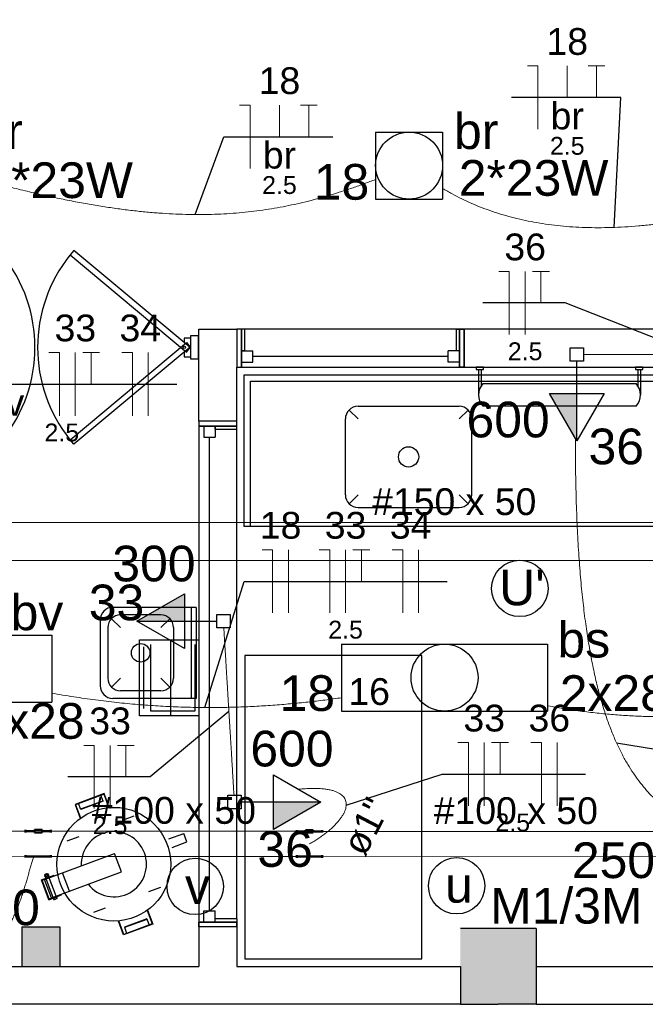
# Model space of a CAD drawing. Header units: millimetres. Extents: x 7 to 269, y 1 to 169.
# Tile 22 of 115: x 57.21 to 59.68, y 39.73 to 43.62. Entities that reach past the tile are written whole.
import ezdxf

# ---------------------------------------------------------------- set-up
doc = ezdxf.new("R2010")
doc.units = ezdxf.units.MM
doc.header["$MEASUREMENT"] = 0
doc.linetypes.add('Dashed', pattern=[0.75, 0.5, -0.25])
for name, color, linetype, lineweight in [('Eletroduto - Marco Polo', 6, 'Continuous', 9), ('Fiação - Marco Polo', 3, 'Continuous', 9), ('Layout - Marco Polo', 252, 'Continuous', 25), ('Layout-02 - Marco Polo', 243, 'Continuous', 50), ('Linha de Chamada - Marco Polo', 1, 'Continuous', 25), ('Luminárias - Marco Polo', 5, 'Continuous', 25), ('Textos - Marco Polo', 143, 'Continuous', 25), ('Tomadas - Marco Polo', 150, 'Continuous', 25)]:
    doc.layers.add(name, color=color, linetype=linetype, lineweight=lineweight)
doc.layers.add('Parede - Marco Polo', color=7, linetype='Continuous')
doc.styles.add('Arial', font='arial.ttf')

msp = doc.modelspace()

# ---------------------------------------------------------------- hatches: boundary and pattern name
at = {"layer": 'Parede - Marco Polo', "linetype": 'Continuous'}
for points in [[(57.2184, 40.0328), (57.2184, 39.8768), (57.3684, 39.8768), (57.3684, 40.0328), (57.2184, 40.0328)], [(59.0819, 39.7268), (59.2533, 39.7268), (59.2533, 39.7268), (59.2533, 40.0268), (59.2533, 40.0268), (59.2118, 40.0268), (59.2118, 39.7908), (58.9534, 39.7908), (58.9534, 39.7908), (58.9534, 39.7268), (59.0819, 39.7268), (59.0819, 39.7268)], [(58.9933, 39.7908), (59.2118, 39.7908), (59.2118, 40.0268), (58.9534, 40.0268), (58.9534, 40.0268), (58.9534, 39.7908), (58.9933, 39.7908), (58.9933, 39.7908)]]:
    msp.add_hatch(color=256, dxfattribs=at).paths.add_polyline_path(points)
at = {"layer": 'Tomadas - Marco Polo', "linetype": 'Continuous'}
for points in [[(59.4141, 42.1422), (59.4141, 41.9547), (59.3058, 42.1422)], [(57.8612, 41.2418), (57.6737, 41.2418), (57.8612, 41.35)], [(58.2139, 40.5267), (58.4014, 40.5267), (58.2139, 40.4185)]]:
    msp.add_hatch(color=256, dxfattribs=at).paths.add_polyline_path(points)

# ---------------------------------------------------------------- linework, layer by layer
at = {"layer": 'Eletroduto - Marco Polo', "linetype": 'Continuous'}
for p, q in [((62.9585, 41.6322), (54.7503, 41.6322)), ((62.9585, 41.4823), (54.449, 41.4823)), ((57.2333, 40.4119), (56.2204, 40.4128)), ((58.3059, 40.411), (57.3333, 40.4119)), ((59.9389, 40.4095), (58.4059, 40.4109)), ((57.2333, 40.312), (56.2204, 40.3128)), ((58.3059, 40.311), (57.3333, 40.3118)), ((59.9388, 40.3095), (58.4059, 40.3109))]:
    msp.add_line(p, q, dxfattribs=at)
for points in [[(57.0032, 43.0045), (57.0786, 42.9835), (57.1516, 42.9641), (57.2225, 42.9463), (57.2912, 42.9301), (57.3578, 42.9155), (57.4225, 42.9025), (57.4853, 42.8909), (57.5463, 42.8809), (57.6057, 42.8723), (57.6634, 42.8652), (57.7196, 42.8594), (57.7743, 42.8551), (57.8278, 42.8522), (57.8799, 42.8506), (57.9309, 42.8503), (57.9809, 42.8514), (58.0298, 42.8537), (58.0779, 42.8573), (58.1251, 42.862), (58.1717, 42.8681), (58.2176, 42.8752), (58.263, 42.8836), (58.3079, 42.893), (58.3524, 42.9036), (58.3967, 42.9153), (58.4409, 42.928), (58.4849, 42.9417), (58.5289, 42.9565), (58.573, 42.9723), (58.6173, 42.989)], [(60.4988, 42.9983), (60.4246, 42.974), (60.352, 42.9513), (60.2812, 42.9302), (60.212, 42.9106), (60.1444, 42.8926), (60.0784, 42.8762), (60.0139, 42.8613), (59.9509, 42.8481), (59.8895, 42.8363), (59.8295, 42.8262), (59.7708, 42.8176), (59.7136, 42.8106), (59.6577, 42.8052), (59.6032, 42.8013), (59.5499, 42.799), (59.4979, 42.7983), (59.4471, 42.7991), (59.3975, 42.8015), (59.349, 42.8055), (59.3017, 42.8111), (59.2555, 42.8182), (59.2103, 42.8269), (59.1661, 42.8371), (59.1229, 42.849), (59.0807, 42.8624), (59.0395, 42.8773), (58.9991, 42.8939), (58.9595, 42.912), (58.9208, 42.9317), (58.8829, 42.9529)], [(59.4404, 42.2968), (59.4828, 42.2968), (59.5227, 42.2968), (59.5601, 42.2968), (59.5952, 42.2968), (59.6283, 42.2968), (59.6595, 42.2968), (59.6891, 42.2968), (59.7171, 42.2968), (59.7438, 42.2968), (59.7694, 42.2968), (59.7941, 42.2968), (59.818, 42.2968), (59.8414, 42.2968), (59.8644, 42.2968), (59.8871, 42.2968), (59.9099, 42.2968), (59.9329, 42.2968), (59.9563, 42.2968), (59.9802, 42.2968), (60.0049, 42.2968), (60.0305, 42.2968), (60.0572, 42.2968), (60.0852, 42.2968), (60.1148, 42.2968), (60.146, 42.2968), (60.1791, 42.2968), (60.2142, 42.2968), (60.2516, 42.2968), (60.2915, 42.2968), (60.3339, 42.2968)], [(59.4083, 41.9625), (59.4091, 41.8392), (59.4115, 41.7232), (59.4157, 41.614), (59.4214, 41.5115), (59.4287, 41.4155), (59.4374, 41.3257), (59.4476, 41.2418), (59.4591, 41.1636), (59.472, 41.0909), (59.4861, 41.0234), (59.5014, 40.9608), (59.5179, 40.903), (59.5354, 40.8496), (59.554, 40.8004), (59.5735, 40.7552), (59.594, 40.7137), (59.6153, 40.6756), (59.6375, 40.6408), (59.6604, 40.609), (59.6839, 40.5798), (59.7081, 40.5532), (59.7329, 40.5288), (59.7582, 40.5064), (59.784, 40.4857), (59.8102, 40.4665), (59.8367, 40.4485), (59.8636, 40.4315), (59.8906, 40.4153), (59.9179, 40.3995), (59.9453, 40.3841)], [(58.0577, 40.5535), (58.0558, 40.5847), (58.054, 40.614), (58.0523, 40.6416), (58.0508, 40.6676), (58.0493, 40.692), (58.0479, 40.7151), (58.0465, 40.737), (58.0453, 40.7578), (58.0441, 40.7776), (58.0429, 40.7966), (58.0418, 40.815), (58.0407, 40.8328), (58.0396, 40.8501), (58.0386, 40.8673), (58.0376, 40.8843), (58.0365, 40.9012), (58.0355, 40.9184), (58.0344, 40.9357), (58.0333, 40.9535), (58.0322, 40.9719), (58.0311, 40.9909), (58.0299, 41.0107), (58.0286, 41.0315), (58.0273, 41.0534), (58.0258, 41.0765), (58.0244, 41.1009), (58.0228, 41.1269), (58.0211, 41.1545), (58.0193, 41.1838), (58.0174, 41.215)], [(57.3358, 40.9577), (57.3798, 40.9501), (57.4234, 40.943), (57.4666, 40.9365), (57.5094, 40.9306), (57.5517, 40.9253), (57.5937, 40.9205), (57.6352, 40.9163), (57.6764, 40.9126), (57.7171, 40.9095), (57.7575, 40.9068), (57.7974, 40.9046), (57.837, 40.903), (57.8761, 40.9017), (57.9149, 40.901), (57.9532, 40.9007), (57.9912, 40.9008), (58.0288, 40.9013), (58.066, 40.9022), (58.1028, 40.9035), (58.1393, 40.9052), (58.1753, 40.9072), (58.211, 40.9096), (58.2463, 40.9123), (58.2813, 40.9153), (58.3158, 40.9186), (58.35, 40.9222), (58.3839, 40.9261), (58.4173, 40.9303), (58.4505, 40.9347), (58.4832, 40.9394)], [(59.2998, 40.9073), (59.3345, 40.901), (59.3689, 40.8953), (59.4029, 40.8901), (59.4365, 40.8855), (59.4698, 40.8813), (59.5027, 40.8776), (59.5352, 40.8744), (59.5674, 40.8717), (59.5992, 40.8694), (59.6306, 40.8676), (59.6616, 40.8661), (59.6921, 40.8651), (59.7223, 40.8644), (59.7521, 40.8642), (59.7814, 40.8643), (59.8104, 40.8647), (59.8388, 40.8655), (59.8669, 40.8666), (59.8945, 40.868), (59.9216, 40.8697), (59.9483, 40.8716), (59.9746, 40.8739), (60.0003, 40.8763), (60.0256, 40.8791), (60.0504, 40.882), (60.0747, 40.8851), (60.0985, 40.8885), (60.1218, 40.892), (60.1446, 40.8957), (60.1669, 40.8995)], [(58.3132, 40.5775), (58.3392, 40.5796), (58.3632, 40.5805), (58.385, 40.5804), (58.4048, 40.5793), (58.4226, 40.5773), (58.4385, 40.5744), (58.4525, 40.5707), (58.4647, 40.5661), (58.475, 40.5608), (58.4836, 40.5548), (58.4905, 40.5481), (58.4957, 40.5409), (58.4992, 40.5331), (58.5012, 40.5247), (58.5017, 40.5159), (58.5007, 40.5067), (58.4982, 40.4971), (58.4944, 40.4872), (58.4892, 40.4771), (58.4827, 40.4667), (58.4749, 40.4561), (58.4659, 40.4454), (58.4558, 40.4346), (58.4445, 40.4238), (58.4322, 40.413), (58.4188, 40.4023), (58.4044, 40.3917), (58.3891, 40.3812), (58.3729, 40.371), (58.3559, 40.361)], [(57.2653, 40.312), (57.2603, 40.2957), (57.2554, 40.279), (57.2504, 40.2618), (57.2454, 40.2441), (57.2402, 40.2262), (57.2349, 40.2079), (57.2293, 40.1894), (57.2234, 40.1707), (57.2172, 40.1518), (57.2105, 40.1329), (57.2033, 40.114), (57.1956, 40.0951), (57.1873, 40.0762), (57.1783, 40.0575), (57.1686, 40.039), (57.1581, 40.0208), (57.1468, 40.0029), (57.1346, 39.9853), (57.1214, 39.9681), (57.1071, 39.9514), (57.0918, 39.9352), (57.0754, 39.9197), (57.0577, 39.9047), (57.0388, 39.8904), (57.0185, 39.8769), (56.9969, 39.8642), (56.9738, 39.8523), (56.9492, 39.8413), (56.923, 39.8313), (56.8952, 39.8223)]]:
    msp.add_spline(points, degree=3, dxfattribs=at)
at = {"layer": 'Fiação - Marco Polo'}
for p, q in [((59.2182, 43.438), (59.2599, 43.438)), ((59.2599, 43.188), (59.2599, 43.438)), ((59.3758, 43.313), (59.3758, 43.438)), ((59.4585, 43.438), (59.5251, 43.438)), ((59.4918, 43.313), (59.4918, 43.438)), ((58.0799, 43.2829), (58.1216, 43.2829)), ((58.1216, 43.0329), (58.1216, 43.2829)), ((58.2375, 43.1579), (58.2375, 43.2829)), ((58.3202, 43.2829), (58.3868, 43.2829)), ((58.3535, 43.1579), (58.3535, 43.2829)), ((59.1052, 42.6255), (59.1469, 42.6255)), ((59.1469, 42.3755), (59.1469, 42.6255)), ((59.2094, 42.3755), (59.2094, 42.6255)), ((59.2386, 42.6255), (59.3053, 42.6255)), ((59.2719, 42.5005), (59.2719, 42.6255)), ((57.3256, 42.3047), (57.3673, 42.3047)), ((57.3673, 42.0547), (57.3673, 42.3047)), ((57.4298, 42.0547), (57.4298, 42.3047)), ((57.459, 42.3047), (57.5256, 42.3047)), ((57.4923, 42.1797), (57.4923, 42.3047)), ((57.6143, 42.3047), (57.6559, 42.3047)), ((57.6559, 42.0547), (57.6559, 42.3047)), ((57.7184, 42.0547), (57.7184, 42.3047)), ((58.1688, 41.5246), (58.2105, 41.5246)), ((58.2105, 41.2746), (58.2105, 41.5246)), ((58.273, 41.2746), (58.273, 41.5246)), ((58.395, 41.5246), (58.4366, 41.5246)), ((58.4366, 41.2746), (58.4366, 41.5246)), ((58.4991, 41.2746), (58.4991, 41.5246)), ((58.5283, 41.5246), (58.595, 41.5246)), ((58.5616, 41.3996), (58.5616, 41.5246)), ((58.6836, 41.5246), (58.7253, 41.5246)), ((58.7253, 41.2746), (58.7253, 41.5246)), ((58.7878, 41.2746), (58.7878, 41.5246)), ((57.4633, 40.751), (57.5049, 40.751)), ((57.5049, 40.501), (57.5049, 40.751)), ((57.5674, 40.501), (57.5674, 40.751)), ((57.5966, 40.751), (57.6633, 40.751)), ((57.6299, 40.626), (57.6299, 40.751)), ((58.9433, 40.7619), (58.985, 40.7619)), ((58.985, 40.5119), (58.985, 40.7619)), ((59.0475, 40.5119), (59.0475, 40.7619)), ((59.0767, 40.7619), (59.1433, 40.7619)), ((59.11, 40.6369), (59.11, 40.7619)), ((59.2319, 40.7619), (59.2736, 40.7619)), ((59.2736, 40.5119), (59.2736, 40.7619)), ((59.3361, 40.5119), (59.3361, 40.7619))]:
    msp.add_line(p, q, dxfattribs=at)
at = {"layer": 'Layout - Marco Polo'}
for p, q in [((57.8874, 42.2788), (57.8874, 42.3713)), ((57.8874, 42.3713), (57.9154, 42.3713)), ((57.9154, 42.3713), (57.9154, 42.2788)), ((58.0874, 42.2468), (58.0874, 42.3968)), ((58.9494, 42.3968), (58.0874, 42.3968)), ((58.0874, 42.3968), (58.0874, 42.2468)), ((58.0999, 42.3113), (58.0999, 42.3968)), ((58.9363, 42.3968), (58.9363, 42.3113)), ((58.9494, 42.2468), (58.9494, 42.3968)), ((58.0874, 42.3113), (58.1319, 42.3113)), ((58.0874, 42.2668), (58.0874, 42.3113)), ((58.0874, 42.3113), (58.0874, 42.2468)), ((58.0999, 42.3113), (58.0874, 42.3113)), ((58.1319, 42.2668), (58.1319, 42.3113)), ((58.9049, 42.2668), (58.9049, 42.3113)), ((58.9494, 42.3113), (58.9049, 42.3113)), ((58.9494, 42.3113), (58.9363, 42.3113)), ((57.9154, 42.2788), (57.8874, 42.2788)), ((58.0874, 42.2668), (58.1319, 42.2668)), ((58.9049, 42.2888), (58.1319, 42.2888)), ((58.9494, 42.2668), (58.9049, 42.2668)), ((58.0684, 42.2468), (59.7229, 42.2468)), ((58.0874, 42.2468), (58.9494, 42.2468)), ((59.0254, 42.2368), (59.0254, 42.1368)), ((59.0354, 42.2368), (59.0354, 42.1718)), ((59.6553, 42.2368), (59.6553, 42.1718)), ((59.6653, 42.2368), (59.6653, 42.1368)), ((58.1234, 42.1918), (60.4984, 42.1918)), ((58.1234, 41.6168), (58.1234, 42.1918)), ((59.0429, 42.1818), (59.6484, 42.1818)), ((58.5484, 42.0418), (58.5129, 42.0768)), ((58.5484, 42.0918), (58.9483, 42.0918)), ((58.9483, 42.0418), (58.9838, 42.0768)), ((59.6484, 42.0918), (59.0429, 42.0918)), ((58.4984, 41.7418), (58.4984, 42.0418)), ((58.9984, 41.7418), (58.9984, 42.0418)), ((57.9184, 42.0138), (57.9184, 40.0523)), ((58.0684, 42.0138), (57.9184, 42.0138)), ((57.9384, 42.0138), (57.9384, 41.9698)), ((57.9829, 42.0138), (57.9829, 41.9698)), ((57.9829, 42.0013), (57.9829, 42.0138)), ((57.9829, 42.0013), (58.0684, 42.0013)), ((58.0684, 40.0648), (58.0684, 42.0138)), ((57.9384, 41.9698), (57.9829, 41.9698)), ((57.9604, 40.0963), (57.9604, 41.9698)), ((58.5484, 41.7418), (58.5129, 41.7063)), ((58.9483, 41.7418), (58.9838, 41.7063)), ((58.5484, 41.6918), (58.9483, 41.6918)), ((57.5444, 40.5603), (57.4289, 40.5173)), ((57.5434, 40.5583), (57.4309, 40.5163)), ((57.5399, 40.5298), (57.5309, 40.5533)), ((57.5629, 40.5053), (57.5434, 40.5583)), ((57.5644, 40.5058), (57.5444, 40.5603)), ((57.4289, 40.5173), (57.4494, 40.4628)), ((57.4309, 40.5163), (57.4504, 40.4638)), ((57.4514, 40.4968), (57.4429, 40.5208)), ((57.5389, 40.5308), (57.4509, 40.4983)), ((57.5399, 40.5298), (57.4514, 40.4968)), ((57.8004, 40.3808), (57.8589, 40.4028)), ((57.8714, 40.3688), (57.8589, 40.4028)), ((57.8129, 40.3473), (57.8714, 40.3688)), ((57.3084, 40.2208), (57.5854, 40.3238)), ((57.6129, 40.2503), (57.5854, 40.3238)), ((57.2959, 40.2193), (57.3459, 40.2378)), ((57.2984, 40.2183), (57.3464, 40.2358)), ((57.3089, 40.2378), (57.3084, 40.2368)), ((57.3084, 40.2368), (57.3099, 40.2323)), ((57.3089, 40.2378), (57.3214, 40.2428)), ((57.3109, 40.2318), (57.3099, 40.2323)), ((57.3104, 40.2413), (57.3179, 40.2438)), ((57.3109, 40.2418), (57.3104, 40.2413)), ((57.3114, 40.2388), (57.3104, 40.2413)), ((57.3109, 40.2318), (57.3104, 40.2308)), ((57.3104, 40.2308), (57.3124, 40.2263)), ((57.3109, 40.2418), (57.3174, 40.2443)), ((57.3119, 40.2388), (57.3109, 40.2418)), ((57.3109, 40.2318), (57.3234, 40.2363)), ((57.3114, 40.2378), (57.3129, 40.2333)), ((57.3134, 40.2258), (57.3124, 40.2263)), ((57.3134, 40.2318), (57.3149, 40.2273)), ((57.3174, 40.2443), (57.3179, 40.2438)), ((57.3184, 40.2413), (57.3174, 40.2443)), ((57.3189, 40.2418), (57.3179, 40.2438)), ((57.3194, 40.2408), (57.3209, 40.2368)), ((57.3214, 40.2428), (57.3224, 40.2423)), ((57.3219, 40.2348), (57.3234, 40.2303)), ((57.3224, 40.2423), (57.3239, 40.2373)), ((57.3234, 40.2363), (57.3239, 40.2373)), ((57.3234, 40.2363), (57.3244, 40.2358)), ((57.3244, 40.2358), (57.3264, 40.2313)), ((57.3259, 40.2303), (57.3264, 40.2313)), ((57.3539, 40.1543), (57.3264, 40.2273)), ((57.3354, 40.1478), (57.6129, 40.2503)), ((57.4064, 40.1738), (57.3794, 40.2473)), ((57.3249, 40.1403), (57.2959, 40.2193)), ((57.3264, 40.1433), (57.2984, 40.2183)), ((57.3354, 40.1478), (57.3084, 40.2208)), ((57.3419, 40.1498), (57.3144, 40.2228)), ((57.3249, 40.1403), (57.3754, 40.1593)), ((57.3264, 40.1433), (57.3744, 40.1608)), ((57.3529, 40.1508), (57.3549, 40.1458)), ((57.3559, 40.1518), (57.3579, 40.1468)), ((57.3419, 40.1468), (57.3439, 40.1413)), ((57.3449, 40.1408), (57.3439, 40.1413)), ((57.3449, 40.1478), (57.3464, 40.1428)), ((57.3449, 40.1408), (57.3574, 40.1458)), ((57.3449, 40.1408), (57.3574, 40.1458)), ((57.3574, 40.1458), (57.3579, 40.1468)), ((57.7144, 40.0978), (57.7339, 40.0453)), ((57.7154, 40.0988), (57.7359, 40.0443)), ((57.9384, 40.0963), (57.9829, 40.0963)), ((57.9384, 40.0523), (57.9384, 40.0963)), ((57.9829, 40.0523), (57.9829, 40.0963)), ((57.6204, 40.0013), (57.6004, 40.0558)), ((57.6214, 40.0033), (57.6019, 40.0563)), ((57.7359, 40.0443), (57.6204, 40.0013)), ((57.7339, 40.0453), (57.6214, 40.0033)), ((57.7124, 40.0643), (57.6244, 40.0318)), ((57.6244, 40.0318), (57.6329, 40.0078)), ((57.7129, 40.0628), (57.6249, 40.0303)), ((57.7124, 40.0643), (57.7214, 40.0403)), ((57.9829, 40.0523), (57.9184, 40.0523)), ((57.9184, 40.0328), (57.9184, 40.0523)), ((57.9184, 40.0523), (57.9184, 40.0328)), ((58.0684, 40.0523), (57.9184, 40.0523)), ((57.9184, 40.0523), (58.0684, 40.0523)), ((57.9384, 40.0523), (57.9829, 40.0523)), ((58.0684, 40.0648), (57.9829, 40.0648)), ((57.9829, 40.0523), (57.9829, 40.0648)), ((58.0684, 40.0648), (58.0684, 40.0328)), ((58.0684, 40.0328), (58.0684, 40.0523))]:
    msp.add_line(p, q, dxfattribs=at)
at = {"layer": 'Layout - Marco Polo', "linetype": 'Continuous'}
for points in [[(57.4234, 42.7078), (57.4089, 42.6903), (57.8699, 42.3058), (57.8844, 42.3238), (57.4234, 42.7078)], [(57.4234, 41.9423), (57.4089, 41.9598), (57.8699, 42.3438), (57.8844, 42.3263), (57.4234, 41.9423)]]:
    msp.add_lwpolyline(points, close=True, dxfattribs=at)
at = {"layer": 'Layout - Marco Polo'}
for points in [[(57.8599, 42.3058), (57.8599, 42.2878), (57.8874, 42.2878), (57.8874, 42.3618), (57.8599, 42.3618), (57.8599, 42.3438)], [(57.6619, 40.4708), (57.6149, 40.4538)], [(57.3979, 40.3728), (57.4449, 40.3903)], [(57.7669, 40.1888), (57.7199, 40.1713)], [(57.5029, 40.0908), (57.5494, 40.1078)]]:
    msp.add_lwpolyline(points, dxfattribs=at)
for points in [[(58.0984, 42.2168), (60.4984, 42.2168), (60.4984, 41.6168), (58.0984, 41.6168), (58.0984, 42.2168)], [(59.6454, 42.2468), (59.6454, 42.2368), (59.6753, 42.2368), (59.6753, 42.2468), (59.6454, 42.2468)], [(58.8003, 39.9068), (58.8003, 41.1068), (58.1004, 41.1068), (58.1004, 39.9068), (58.8003, 39.9068)]]:
    msp.add_lwpolyline(points, close=True, dxfattribs=at)
for centre, radius in [((57.8609, 42.3248), 0.00463), ((58.7484, 41.8918), 0.04), ((57.5824, 40.2808), 0.225)]:
    msp.add_circle(centre, radius, dxfattribs=at)
at = {"layer": 'Layout - Marco Polo', "linetype": 'Continuous'}
for centre, start, end in [((56.6844, 42.3248), 321.43, 38.5696), ((57.8664, 42.3248), 141.43, 218.57)]:
    msp.add_arc(centre, 0.5856, start, end, dxfattribs=at)
at = {"layer": 'Layout - Marco Polo'}
for centre, radius, start, end in [((59.0928, 42.1368), 0.0676, 138.256, 221.744), ((59.5979, 42.1368), 0.0676, 318.256, 41.7442), ((58.5484, 42.0418), 0.05, 90, 180), ((58.9483, 42.0418), 0.05, 0, 90), ((58.5484, 41.7418), 0.05, 180, 270), ((58.9483, 41.7418), 0.05, 270, 0), ((57.5824, 40.2808), 0.129, 217.962, 182.767), ((57.3099, 40.2368), 0.00169, 44.4182, 176.31), ((57.3109, 40.2338), 0.00169, 224.418, 356.31), ((57.3124, 40.2303), 0.00169, 44.4182, 176.31), ((57.3184, 40.2308), 0.0103, 84.8826, 135.846), ((57.3134, 40.2273), 0.00169, 224.418, 356.31), ((57.3139, 40.2438), 0.0103, 264.883, 315.846), ((57.3209, 40.2243), 0.0103, 84.8826, 135.846), ((57.3159, 40.2378), 0.0103, 264.883, 315.846), ((57.3214, 40.2408), 0.00169, 44.4182, 176.31), ((57.3224, 40.2378), 0.00169, 224.418, 356.31), ((57.3234, 40.2348), 0.00169, 44.4182, 176.31), ((57.3244, 40.2318), 0.00169, 224.418, 356.31), ((57.3449, 40.1428), 0.00169, 224.418, 356.31), ((57.3474, 40.1528), 0.0103, 264.883, 315.846), ((57.3559, 40.1468), 0.00169, 224.418, 356.31)]:
    msp.add_arc(centre, radius, start, end, dxfattribs=at)
at = {"layer": 'Layout-02 - Marco Polo'}
for p, q in [((57.2333, 40.4069), (57.2333, 40.4169)), ((57.2333, 40.4119), (57.2683, 40.4119)), ((57.2683, 40.4169), (57.2983, 40.4169)), ((57.2683, 40.4069), (57.2683, 40.4169)), ((57.2683, 40.4069), (57.2983, 40.4069)), ((57.2983, 40.4069), (57.2983, 40.4169)), ((57.2983, 40.4119), (57.3333, 40.4119)), ((57.3333, 40.4069), (57.3333, 40.4169)), ((58.3059, 40.4059), (58.3059, 40.416)), ((58.3059, 40.4109), (58.3409, 40.4109)), ((58.3409, 40.416), (58.3709, 40.416)), ((58.3409, 40.4059), (58.3409, 40.416)), ((58.3409, 40.4059), (58.3709, 40.4059)), ((58.3709, 40.4059), (58.3709, 40.416)), ((58.3709, 40.4109), (58.4059, 40.4109)), ((58.4059, 40.4059), (58.4059, 40.416)), ((57.2333, 40.3069), (57.2333, 40.3169)), ((57.3333, 40.3119), (57.2333, 40.3119)), ((57.3333, 40.3069), (57.3333, 40.3169)), ((58.3059, 40.306), (58.3059, 40.316)), ((58.4059, 40.3109), (58.3059, 40.3109)), ((58.4059, 40.306), (58.4059, 40.316))]:
    msp.add_line(p, q, dxfattribs=at)
at = {"layer": 'Linha de Chamada - Marco Polo'}
for p, q in [((59.5876, 43.313), (59.1557, 43.313)), ((59.5613, 42.7994), (59.5876, 43.313)), ((57.9046, 42.8503), (58.0174, 43.1579)), ((58.0174, 43.1579), (58.4493, 43.1579)), ((59.3678, 42.5005), (59.0427, 42.5005)), ((59.8871, 42.2968), (59.3678, 42.5005)), ((56.9718, 42.1797), (57.831, 42.1797)), ((57.9421, 40.9007), (58.0979, 41.3996)), ((58.0979, 41.3996), (58.9004, 41.3996)), ((58.0376, 40.8843), (57.7258, 40.626)), ((59.5707, 40.7615), (60.3631, 40.6302)), ((57.7258, 40.626), (57.4008, 40.626)), ((58.5017, 40.5148), (58.8808, 40.6369)), ((58.8808, 40.6369), (59.4487, 40.6369))]:
    msp.add_line(p, q, dxfattribs=at)
for centre in [(59.1883, 41.3718), (57.9044, 40.193), (58.9385, 40.1957)]:
    msp.add_circle(centre, 0.1116, dxfattribs=at)
at = {"layer": 'Luminárias - Marco Polo'}
for p, q in [((58.6181, 43.1765), (58.883, 43.1765)), ((58.6181, 43.1765), (58.6181, 42.9115)), ((58.883, 43.1765), (58.883, 42.9115)), ((58.6181, 42.9115), (58.883, 42.9115)), ((56.5203, 41.187), (57.3364, 41.187)), ((57.3364, 41.187), (57.3364, 40.922)), ((58.4825, 41.1512), (59.2985, 41.1512)), ((58.4825, 41.1512), (58.4825, 40.8862)), ((59.2985, 41.1512), (59.2985, 40.8862)), ((56.5203, 40.922), (57.3364, 40.922)), ((58.4825, 40.8862), (59.2985, 40.8862))]:
    msp.add_line(p, q, dxfattribs=at)
for centre in [(58.7505, 43.044), (58.8905, 41.0187)]:
    msp.add_circle(centre, 0.1325, dxfattribs=at)
at = {"layer": 'Parede - Marco Polo'}
for p, q in [((57.9184, 42.3968), (58.0684, 42.3968)), ((57.9184, 42.2468), (57.9184, 42.3968)), ((58.0999, 42.3968), (58.0684, 42.3968)), ((58.0874, 42.3968), (58.0684, 42.3968)), ((58.0684, 42.3968), (58.0684, 42.2468)), ((58.9363, 42.3968), (58.9684, 42.3968)), ((58.9684, 42.3968), (58.9494, 42.3968)), ((58.9494, 42.3968), (58.9494, 42.2468)), ((58.9684, 42.2468), (58.9684, 42.3968)), ((58.9494, 42.2668), (58.9494, 42.3113)), ((58.9494, 42.3113), (58.9494, 42.2468)), ((57.9184, 42.0328), (57.9184, 42.2468)), ((58.0684, 42.0328), (58.0684, 42.2468)), ((58.0684, 42.2468), (58.0874, 42.2468)), ((58.0684, 42.2468), (58.0874, 42.2468)), ((58.9684, 42.2468), (58.9494, 42.2468)), ((58.9494, 42.2468), (58.9684, 42.2468)), ((57.9184, 42.0328), (57.9184, 42.0138)), ((58.0684, 42.0328), (57.9184, 42.0328)), ((58.0684, 42.0138), (58.0684, 42.0328)), ((58.0684, 41.9983), (58.0684, 42.0303)), ((57.9829, 42.0138), (57.9184, 42.0138)), ((57.9184, 42.0138), (58.0684, 42.0138)), ((57.9384, 42.0138), (57.9829, 42.0138)), ((57.9084, 41.2968), (57.5784, 41.2968)), ((57.8884, 41.2968), (57.8884, 40.9368)), ((57.9084, 41.2968), (57.9084, 40.9368)), ((57.5284, 41.2468), (57.5284, 40.9868)), ((57.6084, 41.2168), (57.5729, 41.2518)), ((57.7684, 41.2668), (57.6084, 41.2668)), ((57.7684, 41.2168), (57.8039, 41.2518)), ((57.5584, 41.2168), (57.5584, 41.0168)), ((57.8184, 41.2168), (57.8184, 41.0168)), ((57.6084, 41.0168), (57.5729, 40.9813)), ((57.7684, 41.0168), (57.8039, 40.9813)), ((57.7684, 40.9668), (57.6084, 40.9668)), ((57.9084, 40.9368), (57.5784, 40.9368)), ((57.2184, 40.0328), (57.3684, 40.0328)), ((57.3684, 40.0328), (57.3684, 39.8768)), ((57.9184, 40.0328), (57.9184, 39.8768)), ((58.0684, 40.0328), (57.9184, 40.0328)), ((58.0684, 40.0328), (58.0684, 39.8768)), ((59.2533, 40.0268), (59.2533, 39.7268)), ((54.1034, 39.8768), (57.9184, 39.8768)), ((58.0684, 39.8768), (58.9534, 39.8768)), ((58.9534, 39.8768), (58.9534, 39.7268)), ((59.2533, 39.8768), (62.9534, 39.8768)), ((58.9534, 39.7268), (53.9684, 39.7268)), ((58.9534, 39.7268), (59.1033, 39.7268)), ((59.2533, 39.7268), (59.1033, 39.7268)), ((59.2533, 39.7268), (62.9534, 39.7268))]:
    msp.add_line(p, q, dxfattribs=at)
at = {"layer": 'Parede - Marco Polo', "linetype": 'Dashed'}
for p, q in [((57.8079, 40.8683), (57.8079, 41.1683)), ((57.7004, 40.8968), (57.7004, 41.1403)), ((57.7269, 41.1493), (57.7269, 40.8878)), ((57.9044, 40.8878), (57.9044, 41.1493)), ((57.7269, 40.8878), (57.9044, 40.8878))]:
    msp.add_line(p, q, dxfattribs=at)
at = {"layer": 'Parede - Marco Polo', "color": 1}
for p, q in [((57.2184, 40.0328), (57.2184, 39.8768)), ((59.2533, 40.0268), (58.9534, 40.0268))]:
    msp.add_line(p, q, dxfattribs=at)
at = {"layer": 'Parede - Marco Polo'}
msp.add_lwpolyline([(59.7229, 42.2468), (59.7229, 42.3968), (58.9684, 42.3968), (58.9684, 42.2468)], dxfattribs=at)
msp.add_lwpolyline([(59.0153, 42.2468), (59.0153, 42.2368), (59.0453, 42.2368), (59.0453, 42.2468), (59.0153, 42.2468)], close=True, dxfattribs=at)
at = {"layer": 'Parede - Marco Polo', "linetype": 'Dashed'}
msp.add_lwpolyline([(57.9184, 40.8683), (57.6834, 40.8683), (57.6834, 41.1683), (57.9184, 41.1683), (57.9184, 40.8683)], dxfattribs=at)
at = {"layer": 'Parede - Marco Polo'}
msp.add_circle((57.6884, 41.1168), 0.0366, dxfattribs=at)
for centre, start, end in [((57.5784, 41.2468), 90, 180), ((57.6084, 41.2168), 90, 180), ((57.7684, 41.2168), 0, 90), ((57.6084, 41.0168), 180, 270), ((57.7684, 41.0168), 270, 0), ((57.5784, 40.9868), 180, 270)]:
    msp.add_arc(centre, 0.05, start, end, dxfattribs=at)
at = {"layer": 'Tomadas - Marco Polo'}
for p, q in [((59.3875, 42.3233), (59.4406, 42.3233)), ((59.3875, 42.2702), (59.3875, 42.3233)), ((59.4406, 42.3233), (59.4406, 42.2702)), ((59.4406, 42.2702), (59.3875, 42.2702)), ((59.4141, 42.1422), (59.4141, 42.2702)), ((59.4141, 41.9547), (59.3058, 42.1422)), ((59.3058, 42.1422), (59.5223, 42.1422)), ((59.4141, 41.9547), (59.4141, 42.1422)), ((59.5223, 42.1422), (59.4141, 41.9547)), ((57.6737, 41.2418), (57.8612, 41.35)), ((57.8612, 41.35), (57.8612, 41.1335)), ((57.6737, 41.2418), (57.8612, 41.2418)), ((57.8612, 41.1335), (57.6737, 41.2418)), ((57.8612, 41.2418), (57.9892, 41.2418)), ((57.9892, 41.2152), (57.9892, 41.2683)), ((57.9892, 41.2683), (58.0423, 41.2683)), ((58.0423, 41.2683), (58.0423, 41.2152)), ((58.0423, 41.2152), (57.9892, 41.2152)), ((58.2139, 40.635), (58.4014, 40.5267)), ((58.2139, 40.4185), (58.2139, 40.635)), ((58.0328, 40.5003), (58.0328, 40.5533)), ((58.0328, 40.5533), (58.0859, 40.5533)), ((58.0859, 40.5533), (58.0859, 40.5003)), ((58.0859, 40.5003), (58.0328, 40.5003)), ((58.2139, 40.5267), (58.0859, 40.5267)), ((58.4014, 40.5267), (58.2139, 40.5267)), ((58.4014, 40.5267), (58.2139, 40.4185))]:
    msp.add_line(p, q, dxfattribs=at)

# ---------------------------------------------------------------- texts
at = {"layer": 'Fiação - Marco Polo', "width": 0.25416, "attachment_point": 8, "line_spacing_factor": 0.798, "style": 'Arial'}
for s, insert, char_height in [('18', (59.376, 43.4803), 0.1059), ('18', (58.2375, 43.3253), 0.1059), ('br', (59.376, 43.1858), 0.1059), ('br', (58.2375, 43.0308), 0.1059), ('2.5', (59.376, 43.0857), 0.0706), ('2.5', (58.2375, 42.9307), 0.0706), ('36', (59.2095, 42.6678), 0.1059), ('33', (57.43, 42.3473), 0.1059), ('34', (57.687, 42.3473), 0.1059), ('2.5', (59.2095, 42.2732), 0.0706), ('bv', (57.15, 42.0528), 0.1059), ('2.5', (57.3765, 41.9522), 0.0706), ('18', (58.242, 41.5668), 0.1059), ('33', (58.499, 41.5668), 0.1059), ('34', (58.7565, 41.5668), 0.1059), ('2.5', (58.499, 41.1722), 0.0706), ('33', (57.5675, 40.7933), 0.1059), ('33', (59.0475, 40.8043), 0.1059), ('36', (59.305, 40.8043), 0.1059), ('2.5', (59.1605, 40.4097), 0.0706), ('2.5', (57.5675, 40.3987), 0.0706)]:
    msp.add_mtext(s, dxfattribs=dict(at, insert=insert, char_height=char_height))
at = {"layer": 'Linha de Chamada - Marco Polo', "char_height": 0.1412, "width": 0.50832, "attachment_point": 8, "line_spacing_factor": 0.798, "style": 'Arial'}
for s, insert in [("U'", (59.197, 41.3029)), ('v', (57.9132, 40.1241)), ('u', (58.9472, 40.1268))]:
    msp.add_mtext(s, dxfattribs=dict(at, insert=insert))
at = {"layer": 'Luminárias - Marco Polo', "insert": (58.51, 40.9093), "char_height": 0.1059, "width": 0.25416, "attachment_point": 7, "line_spacing_factor": 0.798, "style": 'Arial'}
msp.add_mtext('16', dxfattribs=at)
at = {"layer": 'Textos - Marco Polo', "line_spacing_factor": 0.798, "style": 'Arial'}
for s, insert, char_height, width, attachment_point in [('br', (57.0475, 43.1075), 0.1412, 0.33888, 7), ('br', (58.928, 43.1075), 0.1412, 0.33888, 7), ('2*23W', (57.066, 42.9135), 0.1412, 0.8472, 7), ('2*23W', (58.947, 42.9225), 0.1412, 0.8472, 7), ('18', (58.3735, 42.907), 0.1412, 0.33888, 7), ('600', (59.142, 41.967), 0.1412, 0.50832, 8), ('36', (59.57, 41.8605), 0.1412, 0.33888, 8), ('#150 x 50', (58.929, 41.6603), 0.1059, 1.14372, 8), ('300', (57.741, 41.3975), 0.1412, 0.50832, 8), ('bv', (57.174, 41.2045), 0.1412, 0.33888, 7), ('33', (57.593, 41.2435), 0.1412, 0.33888, 8), ('bs', (59.3375, 41.0965), 0.1412, 0.33888, 7), ('18', (58.238, 40.885), 0.1412, 0.33888, 7), ('2x28', (59.3465, 40.885), 0.1412, 0.67776, 7), ('2x28', (57.039, 40.775), 0.1412, 0.67776, 7), ('600', (58.287, 40.6655), 0.1412, 0.50832, 8), ('36', (58.26, 40.2685), 0.1412, 0.33888, 8), ('250', (59.559, 40.224), 0.1412, 0.50832, 8), ('M1/3M', (59.3725, 40.044), 0.1412, 0.8472, 8), ('600', (57.125, 40.0375), 0.1412, 0.50832, 8)]:
    msp.add_mtext(s, dxfattribs=dict(at, insert=insert, char_height=char_height, width=width, attachment_point=attachment_point))
at = {"layer": 'Textos - Marco Polo', "char_height": 0.1059, "attachment_point": 8, "line_spacing_factor": 0.798, "style": 'Arial'}
for s, insert, width, rotation in [('#100 x 50', (57.8195, 40.4393), 1.14372, 359.9484), ('#100 x 50', (59.1725, 40.4383), 1.14372, 359.9484), ('ø1"', (58.629, 40.405), 0.38124, 62.4753)]:
    msp.add_mtext(s, dxfattribs=dict(at, insert=insert, width=width, rotation=rotation))

doc.saveas('drawing.dxf')
